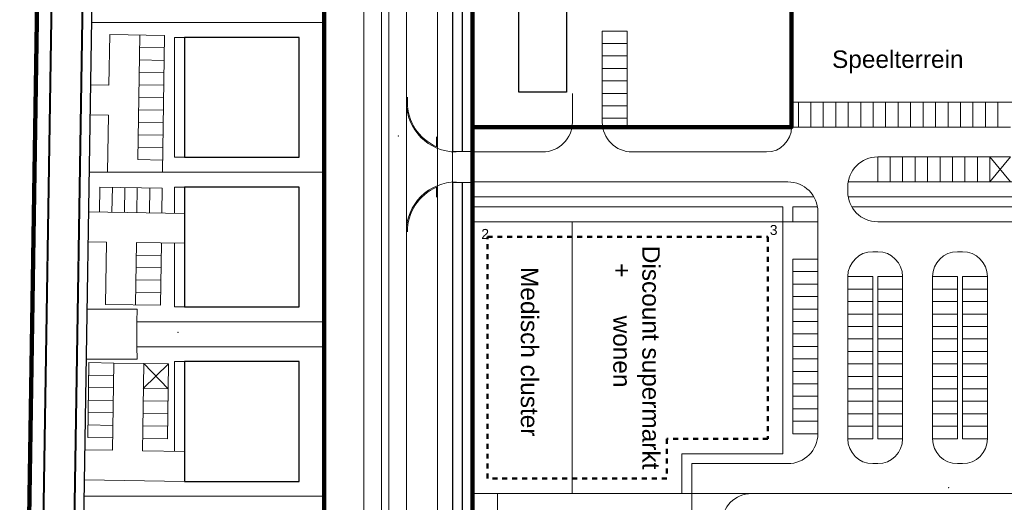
# Model space of a CAD drawing. Extents: x 168554 to 174410, y 515675 to 521218.
# Tile 10 of 110: x 171853 to 172050, y 518635 to 518732. Entities that reach past the tile are written whole.
import ezdxf

# ---------------------------------------------------------------- set-up
doc = ezdxf.new("R2010")
doc.units = 0
doc.header["$MEASUREMENT"] = 0
doc.linetypes.add('NLCS-HIDDEN', pattern=[4, 2, -2])
for name, color, linetype, lineweight in [('Algemeen - 1411 Basislijnen deelgebieden', 5, 'Continuous', 90), ('Algemeen - Fase 1A - 1070 Ondergrond - ontwerp', 7, 'Continuous', 9), ('Algemeen - Fase 1C - 1070 Ondergrond - ontwerp', 7, 'Continuous', 9), ('Algemeen - Fase 1C - 1070 Ondergrond - ontwerp panden - hoofdgebouw', 7, 'Continuous', 30), ('Algemeen - Fase 1D - 1070 ondergrond - ontwerp', 7, 'Continuous', 9), ('Algemeen - Fase 1D - 1070 ondergrond - ontwerp panden AANGELEVERD', 7, 'Continuous', 30), ('Algemeen - Fase 1E - 1070 Ondergrond - ontwerp', 7, 'Continuous', 9), ('Algemeen - Fase 1E - 1070 Ondergrond - ontwerp bouwvlak', 7, 'NLCS-HIDDEN', 50), ('Algemeen - Fase 1E - 1070 ondergrond - tekst', 7, 'Continuous', 9), ('Algemeen - Fase Ontsluitingsweg - 1070 Ondergrond', 7, 'Continuous', 9), ('Fasering 1', 71, 'Continuous', 0)]:
    doc.layers.add(name, color=color, linetype=linetype, lineweight=lineweight)
doc.styles.get("Standard").update_dxf_attribs({"font": 'arial.ttf'})

msp = doc.modelspace()

# ---------------------------------------------------------------- linework, layer by layer
at = {"layer": 'Algemeen - 1411 Basislijnen deelgebieden'}
for points in [[(171972.17, 518872.36), (171969.74, 518870.87), (171963.47, 518867.02, 0.023275), (171960.24, 518864.82), (171946, 518854.14, -0.025689), (171943.17, 518852.17), (171941.02, 518850.84, -0.176108), (171935.6, 518831.07, -0.068538), (171943.69, 518772.28), (171943.69, 518743.99), (171943.69, 518710.75)], [(171912.99, 518511.2), (171913.23, 518514.67), (171913.73, 518519.71, 0.02492), (171913.94, 518523.89), (171913.94, 518546.7), (171913.94, 518576.7), (171913.94, 518606.7), (171913.94, 518636.7), (171913.94, 518666.63), (171913.94, 518666.7), (171913.94, 518671.63), (171913.94, 518671.7), (171913.94, 518701.7), (171913.94, 518731.7), (171913.94, 518761.7)]]:
    msp.add_lwpolyline(points, format="xyb", dxfattribs=at)
for points in [[(171853.94, 518800.71), (171854.81, 518797.38), (171856.36, 518785.96), (171856.96, 518770.95), (171852.91, 518511.31)], [(172115.87, 518770.8), (172113.92, 518770.37), (172113.82, 518770.35), (172108.82, 518769.25), (172099.05, 518767.11), (172100.25, 518761.63), (172054.56, 518751.61), (172030.54, 518746.34), (172010.88, 518742.03), (172007.69, 518741.33), (172007.69, 518715.75), (172007.69, 518710.75), (172003.04, 518710.75), (171974.74, 518710.75), (171969.82, 518710.75), (171963.65, 518710.75), (171943.69, 518710.75)], [(171943.69, 518509.2), (171943.69, 518552.69), (171943.69, 518552.75), (171943.69, 518552.79), (171943.69, 518558.75), (171943.69, 518558.79), (171943.69, 518558.89), (171943.69, 518561.75), (171943.69, 518563.75), (171943.69, 518566.75), (171943.69, 518637.25), (171943.69, 518691.75), (171943.69, 518694.75), (171943.69, 518696.75), (171943.69, 518699.65), (171943.69, 518699.75), (171943.69, 518705.75), (171943.69, 518705.85), (171943.69, 518709.48), (171943.69, 518710.75)]]:
    msp.add_lwpolyline(points, dxfattribs=at)
at = {"layer": 'Algemeen - Fase 1A - 1070 Ondergrond - ontwerp'}
msp.add_line((171866.37, 518671.63), (171866.41, 518671.63), dxfattribs=at)
at = {"layer": 'Algemeen - Fase 1C - 1070 Ondergrond - ontwerp'}
for p, q in [((171855.71, 518511.28), (171859.85, 518776.98)), ((171855.91, 518511.28), (171860.05, 518776.98)), ((171861.91, 518511.22), (171866.05, 518776.88)), ((171862.11, 518511.22), (171866.25, 518776.88)), ((171867.99, 518776.85), (171863.85, 518511.2)), ((171863.91, 518511.2), (171868.05, 518776.85)), ((171867.35, 518731.7), (171913.94, 518731.7)), ((171870.97, 518729.3), (171870.81, 518719.12)), ((171881.97, 518729.12), (171870.97, 518729.3)), ((171876.97, 518729.2), (171876.58, 518704.21)), ((171881.97, 518729.12), (171881.54, 518701.7)), ((171885.94, 518728.7), (171883.94, 518728.7)), ((171883.94, 518728.7), (171883.94, 518704.7)), ((171885.94, 518728.7), (171885.94, 518704.7)), ((171881.93, 518726.62), (171876.93, 518726.7)), ((171881.89, 518724.12), (171876.89, 518724.2)), ((171881.85, 518721.62), (171876.85, 518721.7)), ((171870.81, 518719.12), (171867.15, 518719.18)), ((171881.81, 518719.13), (171876.81, 518719.2)), ((171881.77, 518716.63), (171876.77, 518716.7)), ((171881.73, 518714.13), (171876.73, 518714.2)), ((171870.72, 518713.12), (171867.06, 518713.18)), ((171870.72, 518713.12), (171870.54, 518701.7)), ((171881.7, 518711.63), (171876.7, 518711.7)), ((171881.66, 518709.13), (171876.66, 518709.2)), ((171881.62, 518706.63), (171876.62, 518706.7)), ((171881.58, 518704.13), (171876.58, 518704.21)), ((171885.94, 518704.7), (171883.94, 518704.7)), ((171866.88, 518701.7), (171913.94, 518701.7)), ((171868.91, 518693.7), (171868.99, 518698.7)), ((171881.49, 518698.5), (171868.99, 518698.7)), ((171871.41, 518693.66), (171871.49, 518698.66)), ((171873.91, 518693.62), (171873.99, 518698.62)), ((171876.41, 518693.58), (171876.49, 518698.58)), ((171878.91, 518693.54), (171878.99, 518698.54)), ((171881.41, 518693.51), (171881.49, 518698.5)), ((171883.94, 518698.7), (171883.94, 518693.47)), ((171885.94, 518698.7), (171883.94, 518698.7)), ((171885.93, 518693.44), (171866.75, 518693.73)), ((171870.32, 518687.68), (171866.66, 518687.73)), ((171870.32, 518687.68), (171870.13, 518675.18)), ((171876.32, 518687.58), (171876.12, 518675.09)), ((171885.93, 518687.43), (171876.32, 518687.58)), ((171881.32, 518687.51), (171881.12, 518675.01)), ((171883.94, 518687.47), (171883.94, 518674.7)), ((171881.28, 518685.01), (171876.28, 518685.08)), ((171881.24, 518682.51), (171876.24, 518682.58)), ((171881.2, 518680.01), (171876.2, 518680.09)), ((171881.16, 518677.51), (171876.16, 518677.59)), ((171866.45, 518674.2), (171876.45, 518674.2)), ((171881.12, 518675.01), (171870.13, 518675.18)), ((171876.45, 518674.2), (171876.41, 518671.7)), ((171885.94, 518674.7), (171883.94, 518674.7)), ((171876.41, 518671.7), (171913.94, 518671.7)), ((171876.41, 518666.7), (171876.41, 518671.7)), ((171876.41, 518666.7), (171913.94, 518666.7)), ((171876.45, 518664.2), (171876.41, 518666.7)), ((171866.29, 518664.2), (171876.45, 518664.2)), ((171866.55, 518648.5), (171866.78, 518663.5)), ((171871.78, 518663.42), (171866.78, 518663.5)), ((171871.51, 518645.93), (171871.78, 518663.42)), ((171871.78, 518663.42), (171877.78, 518663.33)), ((171877.51, 518645.83), (171877.78, 518663.33)), ((171877.7, 518658.33), (171882.78, 518663.25)), ((171882.78, 518663.25), (171877.78, 518663.33)), ((171877.78, 518663.33), (171882.7, 518658.25)), ((171882.55, 518648.25), (171882.78, 518663.25)), ((171883.94, 518663.7), (171883.94, 518645.73)), ((171885.94, 518663.7), (171883.94, 518663.7)), ((171885.94, 518663.7), (171885.94, 518639.7)), ((171871.74, 518660.92), (171866.74, 518661)), ((171871.7, 518658.42), (171866.7, 518658.5)), ((171882.7, 518658.25), (171877.7, 518658.33)), ((171871.66, 518655.92), (171866.66, 518656)), ((171882.66, 518655.75), (171877.66, 518655.83)), ((171871.62, 518653.42), (171866.63, 518653.5)), ((171882.62, 518653.25), (171877.62, 518653.33)), ((171871.59, 518650.93), (171866.59, 518651)), ((171882.58, 518650.75), (171877.59, 518650.83)), ((171871.55, 518648.43), (171866.55, 518648.5)), ((171882.55, 518648.25), (171877.55, 518648.33)), ((171871.51, 518645.93), (171866.01, 518646.01)), ((171886.04, 518645.7), (171877.51, 518645.83)), ((171885.94, 518639.7), (171865.92, 518640.01)), ((171865.86, 518636.7), (171913.94, 518636.7))]:
    msp.add_line(p, q, dxfattribs=at)
at = {"layer": 'Algemeen - Fase 1C - 1070 Ondergrond - ontwerp', "flags": 128}
msp.add_lwpolyline([(171866.37, 518671.63), (171866.41, 518671.63)], dxfattribs=at)
at = {"layer": 'Algemeen - Fase 1C - 1070 Ondergrond - ontwerp panden - hoofdgebouw'}
for points in [[(171885.94, 518704.7), (171908.94, 518704.7), (171908.94, 518728.7), (171885.94, 518728.7)], [(171885.94, 518674.7), (171908.94, 518674.7), (171908.94, 518698.7), (171885.94, 518698.7)], [(171885.94, 518639.7), (171908.94, 518639.7), (171908.94, 518663.7), (171885.94, 518663.7)]]:
    msp.add_lwpolyline(points, close=True, dxfattribs=at)
at = {"layer": 'Algemeen - Fase 1D - 1070 ondergrond - ontwerp'}
for p, q in [((171943.69, 518743.99), (171943.69, 518710.75)), ((172007.69, 518741.33), (172007.69, 518710.75)), ((171969.74, 518730), (171969.74, 518711.75)), ((171974.74, 518730), (171974.74, 518710.75)), ((171963.74, 518717.5), (171963.74, 518711.75))]:
    msp.add_line(p, q, dxfattribs=at)
at = {"layer": 'Algemeen - Fase 1D - 1070 ondergrond - ontwerp', "ltscale": 3}
for p, q in [((171974.74, 518730), (171969.74, 518730)), ((171974.74, 518727.5), (171969.74, 518727.5)), ((171974.74, 518725), (171969.74, 518725)), ((171974.74, 518722.5), (171969.74, 518722.5)), ((171974.74, 518720), (171969.74, 518720)), ((171974.74, 518717.5), (171969.74, 518717.5)), ((171974.74, 518715), (171969.74, 518715)), ((171974.74, 518712.5), (171969.74, 518712.5))]:
    msp.add_line(p, q, dxfattribs=at)
at = {"layer": 'Algemeen - Fase 1D - 1070 ondergrond - ontwerp panden AANGELEVERD'}
msp.add_lwpolyline([(171953.03, 518741.72), (171962.57, 518741.72), (171962.57, 518717.72), (171953.03, 518717.72)], close=True, dxfattribs=at)
at = {"layer": 'Algemeen - Fase 1E - 1070 Ondergrond - ontwerp', "ltscale": 3}
for p, q in [((172054.56, 518715.75), (172007.69, 518715.75)), ((172051.56, 518710.75), (171943.69, 518710.75)), ((171957.74, 518705.75), (171943.69, 518705.75)), ((172002.69, 518705.75), (171975.74, 518705.75)), ((172051.56, 518704.75), (172024.96, 518704.75)), ((172006.96, 518699.75), (171943.69, 518699.75)), ((172116.39, 518699.75), (172018.99, 518699.75)), ((172012.16, 518696.75), (171943.69, 518696.75)), ((172126.26, 518696.75), (172019.04, 518696.75)), ((172005.96, 518694.75), (171943.69, 518694.75)), ((172012.88, 518694.75), (172007.96, 518694.75)), ((172061.96, 518694.75), (172019.76, 518694.75)), ((172012.96, 518691.75), (171943.69, 518691.75)), ((172061.96, 518691.75), (172024.96, 518691.75)), ((172024.96, 518685.75), (172023.96, 518685.75)), ((172041.96, 518685.75), (172040.96, 518685.75)), ((172012.96, 518684.25), (172007.96, 518684.25)), ((172012.96, 518681.75), (172007.96, 518681.75)), ((172023.96, 518680.75), (172018.96, 518680.75)), ((172029.96, 518680.75), (172024.96, 518680.75)), ((172040.96, 518680.75), (172035.96, 518680.75)), ((172046.96, 518680.75), (172041.96, 518680.75)), ((172012.96, 518679.25), (172007.96, 518679.25)), ((172023.96, 518678.25), (172018.96, 518678.25)), ((172029.96, 518678.25), (172024.96, 518678.25)), ((172040.96, 518678.25), (172035.96, 518678.25)), ((172046.96, 518678.25), (172041.96, 518678.25)), ((172012.96, 518676.75), (172007.96, 518676.75)), ((172023.96, 518675.75), (172018.96, 518675.75)), ((172029.96, 518675.75), (172024.96, 518675.75)), ((172040.96, 518675.75), (172035.96, 518675.75)), ((172046.96, 518675.75), (172041.96, 518675.75)), ((172012.96, 518674.25), (172007.96, 518674.25)), ((172023.96, 518673.25), (172018.96, 518673.25)), ((172029.96, 518673.25), (172024.96, 518673.25)), ((172040.96, 518673.25), (172035.96, 518673.25)), ((172046.96, 518673.25), (172041.96, 518673.25)), ((172012.96, 518671.75), (172007.96, 518671.75)), ((172023.96, 518670.75), (172018.96, 518670.75)), ((172029.96, 518670.75), (172024.96, 518670.75)), ((172040.96, 518670.75), (172035.96, 518670.75)), ((172046.96, 518670.75), (172041.96, 518670.75)), ((172012.96, 518669.25), (172007.96, 518669.25)), ((172023.96, 518668.25), (172018.96, 518668.25)), ((172029.96, 518668.25), (172024.96, 518668.25)), ((172040.96, 518668.25), (172035.96, 518668.25)), ((172046.96, 518668.25), (172041.96, 518668.25)), ((172012.96, 518666.75), (172007.96, 518666.75)), ((172012.96, 518664.25), (172007.96, 518664.25)), ((172023.96, 518665.75), (172018.96, 518665.75)), ((172029.96, 518665.75), (172024.96, 518665.75)), ((172040.96, 518665.75), (172035.96, 518665.75)), ((172046.96, 518665.75), (172041.96, 518665.75)), ((172023.96, 518663.25), (172018.96, 518663.25)), ((172029.96, 518663.25), (172024.96, 518663.25)), ((172040.96, 518663.25), (172035.96, 518663.25)), ((172046.96, 518663.25), (172041.96, 518663.25)), ((172012.96, 518661.75), (172007.96, 518661.75)), ((172023.96, 518660.75), (172018.96, 518660.75)), ((172029.96, 518660.75), (172024.96, 518660.75)), ((172040.96, 518660.75), (172035.96, 518660.75)), ((172046.96, 518660.75), (172041.96, 518660.75)), ((172012.96, 518659.25), (172007.96, 518659.25)), ((172023.96, 518658.25), (172018.96, 518658.25)), ((172029.96, 518658.25), (172024.96, 518658.25)), ((172040.96, 518658.25), (172035.96, 518658.25)), ((172046.96, 518658.25), (172041.96, 518658.25)), ((172012.96, 518656.75), (172007.96, 518656.75)), ((172012.96, 518654.25), (172007.96, 518654.25)), ((172023.96, 518655.75), (172018.96, 518655.75)), ((172029.96, 518655.75), (172024.96, 518655.75)), ((172040.96, 518655.75), (172035.96, 518655.75)), ((172046.96, 518655.75), (172041.96, 518655.75)), ((172023.96, 518653.25), (172018.96, 518653.25)), ((172029.96, 518653.25), (172024.96, 518653.25)), ((172040.96, 518653.25), (172035.96, 518653.25)), ((172046.96, 518653.25), (172041.96, 518653.25)), ((172012.96, 518651.75), (172007.96, 518651.75)), ((172012.96, 518651.75), (172007.96, 518651.75)), ((172023.96, 518650.75), (172018.96, 518650.75)), ((172029.96, 518650.75), (172024.96, 518650.75)), ((172040.96, 518650.75), (172035.96, 518650.75)), ((172046.96, 518650.75), (172041.96, 518650.75)), ((172012.96, 518649.25), (172007.96, 518649.25)), ((172012.96, 518649.25), (172007.96, 518649.25)), ((172023.96, 518648.25), (172018.96, 518648.25)), ((172029.96, 518648.25), (172024.96, 518648.25)), ((172040.96, 518648.25), (172035.96, 518648.25)), ((172046.96, 518648.25), (172041.96, 518648.25)), ((172005.96, 518645.25), (171985.69, 518645.25)), ((172006.96, 518643.25), (171987.69, 518643.25)), ((172024.96, 518643.25), (172023.96, 518643.25)), ((172041.96, 518643.25), (172040.96, 518643.25)), ((171999.69, 518637.25), (171943.69, 518637.25)), ((172063.96, 518637.25), (171999.69, 518637.25))]:
    msp.add_line(p, q, dxfattribs=at)
at = {"layer": 'Algemeen - Fase 1E - 1070 Ondergrond - ontwerp'}
for p, q in [((172009.06, 518715.75), (172009.06, 518710.75)), ((172011.56, 518715.75), (172011.56, 518710.75)), ((172014.06, 518715.75), (172014.06, 518710.75)), ((172016.56, 518715.75), (172016.56, 518710.75)), ((172019.06, 518715.75), (172019.06, 518710.75)), ((172021.56, 518715.75), (172021.56, 518710.75)), ((172024.06, 518715.75), (172024.06, 518710.75)), ((172026.56, 518715.75), (172026.56, 518710.75)), ((172029.06, 518715.75), (172029.06, 518710.75)), ((172031.56, 518715.75), (172031.56, 518710.75)), ((172034.06, 518715.75), (172034.06, 518710.75)), ((172036.56, 518715.75), (172036.56, 518710.75)), ((172039.06, 518715.75), (172039.06, 518710.75)), ((172041.56, 518715.75), (172041.56, 518710.75)), ((172044.06, 518715.75), (172044.06, 518710.75)), ((172046.56, 518715.75), (172046.56, 518710.75)), ((172049.06, 518715.75), (172049.06, 518710.75)), ((171943.69, 518710.75), (171943.69, 518699.75)), ((172024.96, 518699.75), (172024.96, 518704.75)), ((172027.46, 518699.75), (172027.46, 518704.75)), ((172029.96, 518699.75), (172029.96, 518704.75)), ((172032.46, 518699.75), (172032.46, 518704.75)), ((172034.96, 518699.75), (172034.96, 518704.75)), ((172037.46, 518699.75), (172037.46, 518704.75)), ((172039.96, 518699.75), (172039.96, 518704.75)), ((172042.46, 518699.75), (172042.46, 518704.75)), ((172044.96, 518699.75), (172044.96, 518704.75)), ((172047.46, 518699.75), (172047.46, 518704.75)), ((172047.46, 518704.75), (172051.56, 518699.75)), ((172047.46, 518699.75), (172051.56, 518704.75)), ((172018.96, 518698.75), (172018.96, 518697.75)), ((171943.69, 518696.75), (171943.69, 518694.75)), ((171943.69, 518694.75), (171943.69, 518691.75)), ((172005.96, 518694.75), (172005.96, 518645.25)), ((172007.96, 518694.75), (172007.96, 518691.75)), ((172012.96, 518693.75), (172012.96, 518649.25)), ((171963.69, 518691.75), (171963.69, 518637.25)), ((172007.96, 518684.25), (172007.96, 518649.25)), ((172018.96, 518680.75), (172018.96, 518648.25)), ((172023.96, 518680.75), (172023.96, 518648.25)), ((172024.96, 518680.75), (172024.96, 518648.25)), ((172029.96, 518680.75), (172029.96, 518648.25)), ((172035.96, 518680.75), (172035.96, 518648.25)), ((172040.96, 518680.75), (172040.96, 518648.25)), ((172041.96, 518680.75), (172041.96, 518648.25)), ((172046.96, 518680.75), (172046.96, 518648.25)), ((171985.69, 518645.25), (171985.69, 518637.25)), ((171987.69, 518643.25), (171987.69, 518627.25)), ((171943.69, 518637.25), (171943.69, 518566.75)), ((171948.69, 518637.25), (171948.69, 518566.75))]:
    msp.add_line(p, q, dxfattribs=at)
for points in [[(171943.69, 518699.65), (171943.69, 518696.75)], [(171943.69, 518691.75), (171943.69, 518637.25)]]:
    msp.add_lwpolyline(points, dxfattribs=at)
for centre, radius, start, end in [((171957.74, 518711.75), 6, 270, 0), ((172002.69, 518710.75), 5, 270, 0), ((172024.96, 518698.75), 6, 90, 180), ((172024.96, 518697.75), 6, 180, 270), ((172023.96, 518680.75), 5, 90, 180), ((172040.96, 518680.75), 5, 90, 180), ((172006.96, 518649.25), 6, 270, 0), ((172023.96, 518648.25), 5, 180, 270), ((172024.96, 518648.25), 5, 270, 0), ((172040.96, 518648.25), 5, 180, 270), ((172041.96, 518648.25), 5, 270, 0), ((171999.69, 518631.25), 6, 90, 180)]:
    msp.add_arc(centre, radius, start, end, dxfattribs=at)
at = {"layer": 'Algemeen - Fase 1E - 1070 Ondergrond - ontwerp', "ltscale": 3}
for centre, radius, start, end in [((171975.74, 518711.75), 6, 180, 270), ((172006.96, 518693.75), 6, 0, 90), ((172024.96, 518680.75), 5, 0, 90), ((172041.96, 518680.75), 5, 0, 90)]:
    msp.add_arc(centre, radius, start, end, dxfattribs=at)
at = {"layer": 'Algemeen - Fase 1E - 1070 Ondergrond - ontwerp bouwvlak', "ltscale": 0.5}
msp.add_lwpolyline([(171982.69, 518640.25), (171946.69, 518640.25), (171946.69, 518688.75), (172002.96, 518688.75), (172002.96, 518648.25), (171982.69, 518648.25)], close=True, dxfattribs=at)
at = {"layer": 'Algemeen - Fase Ontsluitingsweg - 1070 Ondergrond'}
for p, q in [((171913.94, 518772.28), (171913.94, 518523.89)), ((171925.44, 518772.28), (171925.44, 518518.69)), ((171926.94, 518518.66), (171926.94, 518772.28)), ((171930.44, 518772.28), (171930.44, 518528.88)), ((171936.69, 518503.84), (171936.69, 518772.28)), ((171939.69, 518772.28), (171939.69, 518500.23)), ((171939.79, 518772.28), (171939.79, 518707.41)), ((171941.63, 518772.28), (171941.63, 518705.85)), ((171941.69, 518772.28), (171941.69, 518705.85)), ((171930.66, 518716.75), (171930.66, 518715.75)), ((171936.47, 518706.81), (171936.47, 518708.81)), ((171939.79, 518707.41), (171939.69, 518707.41)), ((171939.79, 518706.41), (171939.69, 518707.41)), ((171939.69, 518706.41), (171939.69, 518707.41)), ((171939.79, 518706.41), (171939.79, 518707.41)), ((171939.79, 518706.41), (171939.69, 518706.41)), ((171939.79, 518706.41), (171939.79, 518705.87)), ((171940.44, 518705.85), (171943.69, 518705.85)), ((171939.79, 518699.63), (171939.79, 518699.08)), ((171943.69, 518699.65), (171940.44, 518699.65)), ((171941.63, 518699.65), (171941.63, 518559.35)), ((171941.69, 518699.65), (171941.69, 518559.35)), ((171936.47, 518696.69), (171936.47, 518698.69)), ((171939.79, 518699.09), (171939.69, 518699.09)), ((171939.79, 518699.09), (171939.69, 518698.09)), ((171939.69, 518699.09), (171939.69, 518698.09)), ((171939.79, 518698.09), (171939.69, 518698.09)), ((171939.79, 518699.09), (171939.79, 518698.09)), ((171939.79, 518698.09), (171939.79, 518560.45))]:
    msp.add_line(p, q, dxfattribs=at)
msp.add_lwpolyline([(171913.46, 518823.88, -0.009428), (171915.28, 518816.79, 0.022223), (171916.49, 518812.51), (171918.06, 518807.76, -0.046067), (171920.14, 518798.8, -0.03399), (171921.94, 518772.28), (171921.94, 518523.89)], format="xyb", dxfattribs=at)
for centre, radius, start, end in [((171940.44, 518715.75), 10, 179.9995, 269.9995), ((171940.44, 518715.75), 9.78, 179.9995, 246.0501), ((171940.44, 518715.75), 9.9, 266.235, 269.9995), ((171940.44, 518689.75), 10, 89.9995, 179.9995), ((171940.44, 518689.75), 9.9, 89.9995, 93.7641), ((171940.44, 518689.75), 9.78, 113.949, 179.9995)]:
    msp.add_arc(centre, radius, start, end, dxfattribs=at)
at = {"layer": 'Fasering 1'}
for p in [(171928.82, 518708.93), (171884.66, 518669.57), (172039.18, 518638.44)]:
    msp.add_point(p, dxfattribs=at)

# ---------------------------------------------------------------- texts
at = {"layer": 'Algemeen - Fase 1E - 1070 Ondergrond - ontwerp bouwvlak', "char_height": 2, "attachment_point": 1}
for s, insert in [('2', (171945.47, 518690.31)), ('3', (172003.32, 518691.11))]:
    msp.add_mtext_dynamic_manual_height_columns(s, width=13.0689, gutter_width=12.5, heights=[0], dxfattribs=dict(at, insert=insert))
at = {"layer": 'Algemeen - Fase 1E - 1070 ondergrond - tekst', "insert": (172015.81, 518726.1), "char_height": 3.5, "attachment_point": 1}
msp.add_mtext_dynamic_manual_height_columns('{\\fArial|b0|i0|c0|p34;Speelterrein}', width=57.3939, gutter_width=12.5, heights=[0], dxfattribs=at)
at = {"layer": 'Algemeen - Fase 1E - 1070 ondergrond - tekst', "char_height": 3.5, "attachment_point": 1, "rotation": 270}
for s, insert in [('Discount supermarkt \\P\\pi-10.5,l14,t14;+^Iwonen', (171981.27, 518686.93)), ('{\\fArial|b0|i0|c0|p34;Medisch cluster}', (171956.91, 518682.67))]:
    msp.add_mtext_dynamic_manual_height_columns(s, width=57.3939, gutter_width=12.5, heights=[0], dxfattribs=dict(at, insert=insert))

doc.saveas('drawing.dxf')
